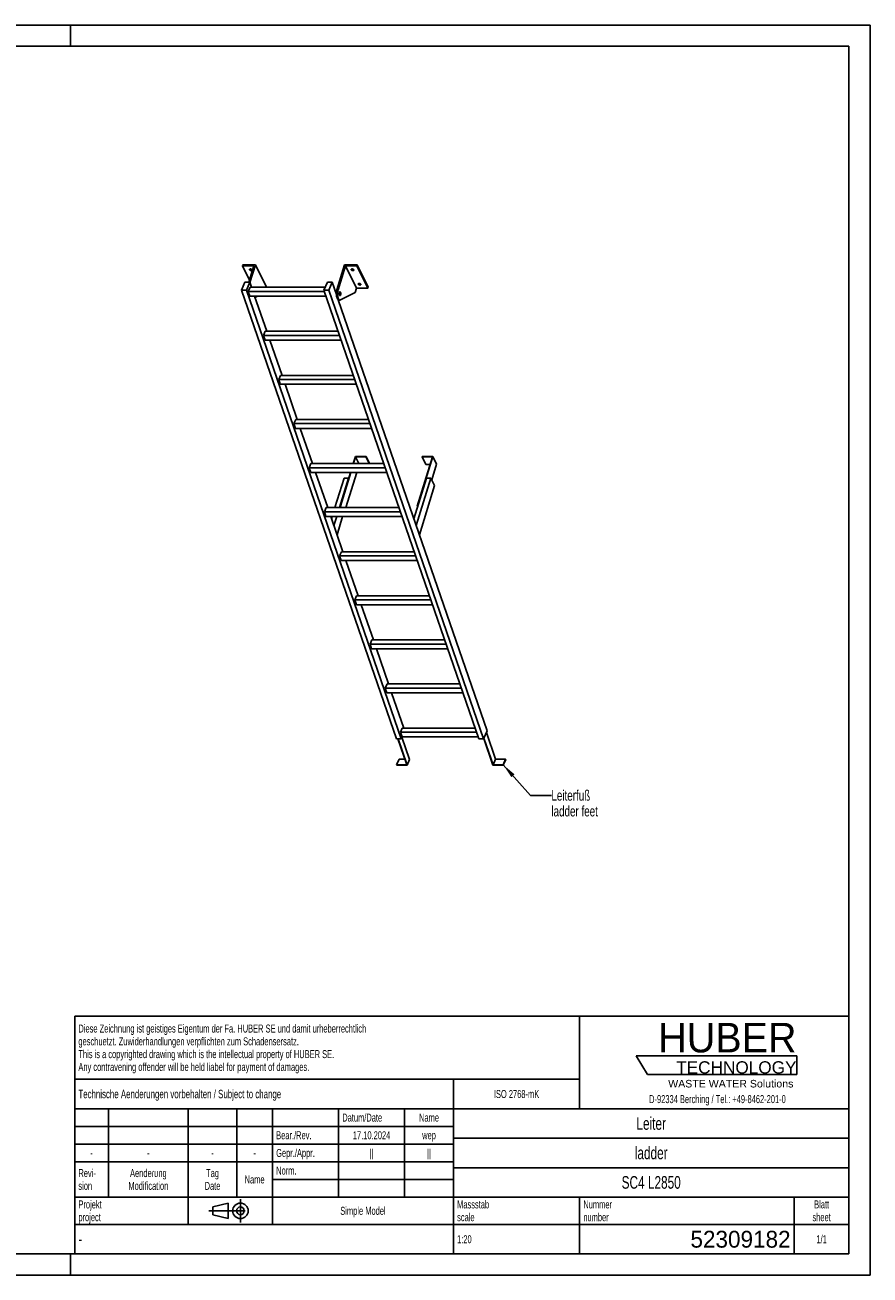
# Model space of a CAD drawing. Header units: millimetres. Extents: x 0 to 8400, y 0 to 5940.
# Tile 2 of 2: x 4384 to 8400, y 0 to 5940. Entities that reach past the tile are written whole.
import ezdxf

# ---------------------------------------------------------------- set-up
doc = ezdxf.new("R2010")
doc.units = ezdxf.units.MM
doc.header["$LTSCALE"] = 462
doc.linetypes.add('CENTER', pattern=[0.6, 0.375, -0.075, 0.075, -0.075])
doc.layers.get('0').update_dxf_attribs({"linetype": 'CONTINUOUS'})
for name, color, linetype in [('005_AXIS', 7, 'CONTINUOUS'), ('053_NOTES', 7, 'CONTINUOUS'), ('HUBER_Logo_BL1', 7, 'CONTINUOUS')]:
    doc.layers.add(name, color=color, linetype=linetype)
doc.styles.get("Standard").update_dxf_attribs({"font": 'txt', "width": 0.7})
doc.styles.add('TEXTSTYLE_2', font='txt')
doc.styles.add('TEXTSTYLE_3', font='arial.ttf')
doc.styles.add('TEXTSTYLE_5', font='txt', dxfattribs={"width": 0.8})
doc.styles.add('TEXTSTYLE_6', font='txt')
doc.dimstyles.get("Standard").update_dxf_attribs({"dimtxt": 50, "dimasz": 70, "dimexe": 2, "dimexo": 1, "dimtad": 1, "dimtxsty": 'Standard', "dimblk": '_FILLED', "dimblk1": '_FILLED', "dimblk2": '_FILLED', "dimcen": 0.09, "dimazin": 2, "dimtol": 1, "dimtp": 0.01, "dimtm": 0.01, "dimtfac": 1, "dimtofl": 0, "dimtmove": 0, "dimatfit": 3, "dimldrblk": '_FILLED', "dimfxl": 1, "dimtolj": 1, "dimarcsym": 0})

# ---------------------------------------------------------------- blocks, each defined once
blk = doc.blocks.new('HUBER_LOGO_BL1', base_point=(7675, 1007.5))
at = {"layer": 'HUBER_Logo_BL1', "color": 5, "linetype": 'Continuous'}
for p, q in [((8052.9, 1042), (7287.9, 1042)), ((7287.9, 1042), (7341.9, 952)), ((8052.9, 1042), (8052.9, 952)), ((7341.9, 952), (8052.9, 952))]:
    blk.add_line(p, q, dxfattribs=at)
at = {"layer": 'HUBER_Logo_BL1', "color": 2, "linetype": 'Continuous', "attachment_point": 3, "line_spacing_factor": 0.78}
for s, insert, char_height, width, style in [('HUBER\\P\\fArial;\\H58.5;TECHNOLOGY ', (8050.7, 1198.2), 140.4, 775.343, 'TEXTSTYLE_2'), ('WASTE WATER Solutions', (8036, 927.2), 36, 594.067, 'TEXTSTYLE_3')]:
    blk.add_mtext(s, dxfattribs=dict(at, insert=insert, char_height=char_height, width=width, style=style))
at = {"layer": 'HUBER_Logo_BL1', "color": 2, "linetype": 'Continuous', "insert": (7675, 854.8), "char_height": 38, "width": 1621.786, "attachment_point": 2, "line_spacing_factor": 0.96}
blk.add_mtext('D-92334 Berching / Tel.: +49-8462-201-0', dxfattribs=at)
blk = doc.blocks.new('PROJEKTIONSMETHODE_1_BL2', base_point=(5360, 305))
at = {"color": 2, "linetype": 'CENTER'}
for p, q in [((5407.7, 360), (5407.7, 250)), ((5257.3, 305), (5462.7, 305))]:
    blk.add_line(p, q, dxfattribs=at)
at = {"color": 2, "linetype": 'Continuous'}
for p, q in [((5275.7, 323.3), (5349, 341.7)), ((5275.7, 286.7), (5275.7, 323.3)), ((5349, 268.3), (5349, 341.7)), ((5275.7, 286.7), (5349, 268.3))]:
    blk.add_line(p, q, dxfattribs=at)
for radius in [36.7, 18.3]:
    blk.add_circle((5407.7, 305), radius, dxfattribs=at)
blk = doc.blocks.new('*T11')
at = {"color": 3, "linetype": 'Continuous'}
for p, q in [((0, 0), (3680, 0)), ((0, 0), (0, -1130)), ((2400, 0), (2400, -440)), ((3680, 0), (3680, -1130)), ((0, -300), (2400, -300)), ((1800, -300), (1800, -1130)), ((0, -440), (3680, -440)), ((160, -440), (160, -860)), ((540, -440), (540, -990)), ((770, -440), (770, -860)), ((940, -440), (940, -990)), ((1254, -440), (1254, -860)), ((1568, -440), (1568, -860)), ((0, -524), (1800, -524)), ((1800, -580), (3680, -580)), ((0, -608), (1800, -608)), ((0, -692), (1800, -692)), ((1800, -720), (3680, -720)), ((940, -776), (1800, -776)), ((0, -860), (3680, -860)), ((2400, -860), (2400, -1130)), ((3420, -860), (3420, -1130)), ((0, -990), (3680, -990)), ((0, -1130), (3680, -1130))]:
    blk.add_line(p, q, dxfattribs=at)
at = {"color": 2, "linetype": 'Continuous', "line_spacing_factor": 0.96}
for s, insert, char_height, width, attachment_point in [('Diese Zeichnung ist geistiges Eigentum der Fa. HUBER SE und damit urheberrechtlich \\Pgeschuetzt. Zuwiderhandlungen verpflichten zum Schadensersatz.\\PThis is a copyrighted drawing which is the intellectual property of HUBER SE.\\PAny contravening offender will be held liabel for payment of damages.', (17.5, -39.8), 38, 4429.714, 1), ('Technische Aenderungen vorbehalten / Subject to change', (17.5, -350), 40, 3049.524, 1), ('ISO 2768-mK', (2100, -351), 38, 665.905, 2), ('Datum/Date', (1271.5, -463), 38, 584.476, 1), ('Name', (1684, -463), 38, 253.333, 2), ('Leiter', (2740, -480), 60, 480, 2), ('Bear./Rev.', (957.5, -547), 38, 544.667, 1), ('17.10.2024', (1411, -547), 38, 546.476, 2), ('wep', (1684, -547), 38, 199.048, 2), ('-', (80, -631), 38, 68.762, 2), ('-', (350, -631), 38, 68.762, 2), ('-', (655, -631), 38, 68.762, 2), ('-', (855, -631), 38, 68.762, 2), ('Gepr./Appr.', (957.5, -631), 38, 598.952, 1), ('||', (1411, -631), 38, 101.333, 2), ('||', (1684, -631), 38, 101.333, 2), ('ladder', (2740, -620), 60, 502.857, 2), ('Revi-\\Psion', (17.5, -726.6), 38, 276.857, 1), ('Aenderung\\PModification', (350, -726.6), 38, 606.19, 2), ('Tag\\PDate', (655, -726.6), 38, 235.238, 2), ('Name', (855, -757), 38, 253.333, 2), ('Norm. ', (957.5, -715), 38, 351.048, 1), ('SC4 L2850', (2740, -760), 60, 851.429, 2), ('Projekt\\Pproject', (17.5, -875.6), 38, 367.333, 1), ('Massstab\\Pscale', (1817.5, -875.6), 38, 448.762, 1), ('Nummer\\Pnumber', (2417.5, -875.6), 38, 372.762, 1), ('Blatt\\Psheet', (3550, -875.6), 38, 275.048, 2), ('Simple Model', (1370, -906), 38, 656.857, 2), ('1:20', (1817.5, -1041), 38, 204.476, 1), ('1/1', (3550, -1041), 38, 159.238, 2)]:
    blk.add_mtext(s, dxfattribs=dict(at, insert=insert, char_height=char_height, width=width, attachment_point=attachment_point))
for s, insert, char_height, width, attachment_point, style in [('-', (17.5, -1035), 50, 36.667, 1, 'TEXTSTYLE_5'), ('52309182', (3402.5, -1020), 80, 1093.333, 3, 'TEXTSTYLE_6')]:
    blk.add_mtext(s, dxfattribs=dict(at, insert=insert, char_height=char_height, width=width, attachment_point=attachment_point, style=style))
blk = doc.blocks.new('_FILLED')
at = {"color": 0, "linetype": 'ByBlock'}
blk.add_solid([(0, 0), (-1, 0.143), (-1, -0.143)], dxfattribs=at)

msp = doc.modelspace()

# ---------------------------------------------------------------- linework, layer by layer
at = {"color": 7, "linetype": 'Continuous'}
for p, q in [((0, 5940), (8400, 5940)), ((8400, 0), (8400, 5940)), ((5472.109, 4795.332), (5417.766, 4795.332)), ((5472.109, 4795.332), (5448.184, 4717.91)), ((5453.056, 4715.792), (5479.088, 4800.032)), ((5866.224, 4681.75), (5902.776, 4800.032)), ((5906.85, 4795.332), (5871.75, 4681.75)), ((5958.707, 4689.658), (5906.85, 4795.332)), ((5961.192, 4795.332), (5906.85, 4795.332)), ((5412.69, 4680.091), (5429.298, 4717.91)), ((5429.298, 4717.91), (5452.324, 4717.91)), ((5452.324, 4717.91), (5435.717, 4680.091)), ((5444.818, 4674.084), (5453.558, 4693.989)), ((5460.585, 4693.989), (5452.324, 4717.91)), ((5810.244, 4693.989), (5453.558, 4693.989)), ((5530.945, 4694.358), (5530.831, 4693.989)), ((5804.141, 4680.091), (5820.749, 4717.91)), ((5820.749, 4717.91), (5843.775, 4717.91)), ((5843.775, 4717.91), (5827.168, 4680.091)), ((5863.759, 4660.042), (5843.775, 4717.91)), ((6149.054, 2547.751), (5412.69, 4680.091)), ((5435.717, 4680.091), (5412.69, 4680.091)), ((6172.08, 2547.751), (5435.717, 4680.091)), ((5452.569, 4651.639), (5444.818, 4674.084)), ((5806.215, 4674.084), (5444.818, 4674.084)), ((5452.569, 4651.639), (5813.967, 4651.639)), ((5532.929, 4484.496), (5475.21, 4651.639)), ((5488.636, 4651.639), (5477.247, 4645.738)), ((6540.505, 2547.751), (5804.141, 4680.091)), ((5827.168, 4680.091), (5804.141, 4680.091)), ((6563.531, 2547.751), (5827.168, 4680.091)), ((6580.139, 2585.569), (5872.804, 4633.849)), ((5952.506, 4669.592), (5883.212, 4633.694)), ((5958.707, 4689.658), (5952.506, 4669.592)), ((5958.707, 4689.658), (6013.049, 4689.658)), ((5875.375, 4633.101), (5880.901, 4633.101)), ((5517.162, 4464.591), (5525.903, 4484.496)), ((5878.56, 4464.591), (5517.162, 4464.591)), ((5524.913, 4442.146), (5517.162, 4464.591)), ((5871.686, 4484.496), (5525.903, 4484.496)), ((5524.913, 4442.146), (5886.311, 4442.146)), ((5605.274, 4275.003), (5547.554, 4442.146)), ((5589.507, 4255.098), (5598.247, 4275.003)), ((5597.258, 4232.652), (5589.507, 4255.098)), ((5950.904, 4255.098), (5589.507, 4255.098)), ((5597.258, 4232.652), (5958.656, 4232.652)), ((5944.031, 4275.003), (5598.247, 4275.003)), ((5677.618, 4065.51), (5619.899, 4232.652)), ((5670.592, 4065.51), (5661.851, 4045.605)), ((6023.249, 4045.605), (5661.851, 4045.605)), ((5669.602, 4023.159), (5661.851, 4045.605)), ((6016.375, 4065.51), (5670.592, 4065.51)), ((5669.602, 4023.159), (6031, 4023.159)), ((5749.963, 3856.016), (5692.243, 4023.159)), ((5953.919, 3888.735), (5943.808, 3856.016)), ((5945.65, 3856.016), (5955.277, 3887.168)), ((6004.577, 3888.735), (5953.919, 3888.735)), ((5955.277, 3887.168), (5970.564, 3856.016)), ((5955.277, 3887.168), (6004.093, 3887.168)), ((6004.093, 3887.168), (6004.577, 3888.735)), ((6004.093, 3887.168), (6019.38, 3856.016)), ((6004.577, 3888.735), (6020.633, 3856.016)), ((6320.017, 3887.168), (6247.881, 3653.737)), ((6249.724, 3653.737), (6322.343, 3888.735)), ((6271.685, 3888.735), (6271.201, 3887.168)), ((6271.201, 3887.168), (6288.588, 3851.737)), ((6271.201, 3887.168), (6320.017, 3887.168)), ((6322.343, 3888.735), (6271.685, 3888.735)), ((6322.343, 3888.735), (6339.731, 3853.303)), ((5742.936, 3856.016), (5734.196, 3836.112)), ((5741.947, 3813.666), (5734.196, 3836.112)), ((6095.593, 3836.112), (5734.196, 3836.112)), ((5741.947, 3813.666), (6103.345, 3813.666)), ((6088.72, 3856.016), (5742.936, 3856.016)), ((5822.307, 3646.523), (5764.588, 3813.666)), ((5930.721, 3813.666), (5881.299, 3653.737)), ((5883.141, 3653.737), (5932.563, 3813.666)), ((5909.249, 3646.523), (5960.9, 3813.666)), ((6288.588, 3851.737), (6309.068, 3851.737)), ((6316.804, 3779.111), (6339.731, 3853.303)), ((6291.796, 3786.903), (6232.048, 3593.56)), ((6312.98, 3786.903), (6243.228, 3561.185)), ((6258.183, 3517.88), (6330.368, 3751.471)), ((6312.98, 3786.903), (6291.796, 3786.903)), ((6330.368, 3751.471), (6312.98, 3786.903)), ((5815.281, 3646.523), (5806.54, 3626.619)), ((6167.938, 3626.619), (5806.54, 3626.619)), ((5814.291, 3604.173), (5806.54, 3626.619)), ((6161.064, 3646.523), (5815.281, 3646.523)), ((5881.299, 3653.737), (5884.839, 3646.523)), ((5881.299, 3653.737), (5883.141, 3653.737)), ((5883.141, 3653.737), (5886.681, 3646.523)), ((6247.881, 3653.737), (6249.577, 3650.282)), ((6247.881, 3653.737), (6249.724, 3653.737)), ((6249.724, 3653.737), (6250.289, 3652.585)), ((5814.291, 3604.173), (6175.689, 3604.173)), ((5894.652, 3437.03), (5836.932, 3604.173)), ((5887.625, 3437.03), (5878.885, 3417.126)), ((5886.636, 3394.68), (5878.885, 3417.126)), ((6240.282, 3417.126), (5878.885, 3417.126)), ((5886.636, 3394.68), (6248.034, 3394.68)), ((6233.409, 3437.03), (5887.625, 3437.03)), ((5966.996, 3227.537), (5909.277, 3394.68)), ((5959.97, 3227.537), (5951.229, 3207.633)), ((6312.627, 3207.633), (5951.229, 3207.633)), ((5958.98, 3185.187), (5951.229, 3207.633)), ((6305.753, 3227.537), (5959.97, 3227.537)), ((5958.98, 3185.187), (6320.378, 3185.187)), ((6039.341, 3018.044), (5981.621, 3185.187)), ((6032.314, 3018.044), (6023.574, 2998.14)), ((6384.971, 2998.14), (6023.574, 2998.14)), ((6031.325, 2975.694), (6023.574, 2998.14)), ((6031.325, 2975.694), (6392.723, 2975.694)), ((6378.098, 3018.044), (6032.314, 3018.044)), ((6111.685, 2808.551), (6053.966, 2975.694)), ((6104.659, 2808.551), (6095.918, 2788.646)), ((6450.442, 2808.551), (6104.659, 2808.551)), ((6457.316, 2788.646), (6095.918, 2788.646)), ((6103.669, 2766.201), (6095.918, 2788.646)), ((6103.669, 2766.201), (6465.067, 2766.201)), ((6184.03, 2599.058), (6126.31, 2766.201)), ((6177.003, 2599.058), (6168.263, 2579.153)), ((6529.66, 2579.153), (6168.263, 2579.153)), ((6176.014, 2556.708), (6168.263, 2579.153)), ((6176.014, 2556.708), (6172.08, 2547.751)), ((6211.826, 2449.745), (6175.384, 2555.273)), ((6176.014, 2556.708), (6537.412, 2556.708)), ((6522.787, 2599.058), (6177.003, 2599.058)), ((6580.139, 2585.569), (6563.531, 2547.751)), ((6620.26, 2451.241), (6576.631, 2577.581)), ((6172.08, 2547.751), (6149.054, 2547.751)), ((6155.32, 2547.751), (6197.813, 2424.702)), ((6200.172, 2423.205), (6157.162, 2547.751)), ((6563.531, 2547.751), (6540.505, 2547.751)), ((6563.946, 2548.694), (6607.281, 2423.205)), ((6608.606, 2424.702), (6564.977, 2551.042)), ((6161.572, 2451.241), (6149.918, 2424.702)), ((6188.648, 2451.241), (6161.572, 2451.241)), ((6211.826, 2449.745), (6200.172, 2423.205)), ((6620.26, 2451.241), (6608.606, 2424.702)), ((6668.155, 2451.241), (6620.26, 2451.241)), ((6668.155, 2451.241), (6656.501, 2424.702)), ((6668.672, 2449.745), (6657.018, 2423.205)), ((6668.672, 2449.745), (6668.155, 2451.241)), ((6149.918, 2424.702), (6150.434, 2423.205)), ((6197.813, 2424.702), (6149.918, 2424.702)), ((6150.434, 2423.205), (6200.172, 2423.205)), ((6607.281, 2423.205), (6657.018, 2423.205)), ((6656.501, 2424.702), (6608.606, 2424.702)), ((6657.018, 2423.205), (6656.501, 2424.702)), ((0, 0), (8400, 0))]:
    msp.add_line(p, q, dxfattribs=at)
at = {"color": 3, "linetype": 'Continuous'}
for p, q in [((8400, 5940), (0, 5940)), ((4600, 5940), (4600, 5840)), ((8400, 5940), (8400, 0)), ((4600, 0), (4600, 100)), ((8400, 0), (0, 0))]:
    msp.add_line(p, q, dxfattribs=at)
at = {"color": 5, "linetype": 'Continuous'}
for p, q in [((8300, 5840), (100, 5840)), ((8300, 100), (8300, 5840)), ((100, 100), (8300, 100))]:
    msp.add_line(p, q, dxfattribs=at)
at = {"color": 9, "linetype": 'Continuous'}
msp.add_line((5866.224, 4681.75), (5871.75, 4681.75), dxfattribs=at)
at = {"color": 7, "linetype": 'Continuous'}
for points, knots in [([(5866.224, 4681.75), (5865.494, 4679.389), (5864.379, 4674.299), (5863.613, 4666.34), (5863.704, 4658.133), (5864.648, 4650.304), (5866.135, 4644.332), (5867.748, 4640.249), (5869.051, 4637.761), (5870.48, 4635.754), (5872.018, 4634.263), (5873.654, 4633.323), (5874.822, 4633.101), (5875.375, 4633.101)], [0, 0, 0, 0, 0.13939916, 0.29280569, 0.45031518, 0.60153991, 0.73684016, 0.79611184, 0.84888332, 0.89492094, 0.93453063, 0.96882596, 1, 1, 1, 1]), ([(5871.75, 4681.75), (5871.021, 4679.389), (5869.906, 4674.299), (5869.139, 4666.34), (5869.231, 4658.133), (5870.174, 4650.304), (5871.662, 4644.332), (5873.274, 4640.249), (5874.578, 4637.761), (5876.006, 4635.754), (5877.544, 4634.263), (5879.181, 4633.323), (5880.349, 4633.101), (5880.901, 4633.101)], [0, 0, 0, 0, 0.13939916, 0.29280569, 0.45031518, 0.60153991, 0.73684016, 0.79611184, 0.84888332, 0.89492094, 0.93453063, 0.96882596, 1, 1, 1, 1]), ([(5880.901, 4633.101), (5881.095, 4633.101), (5881.895, 4633.152), (5882.674, 4633.415), (5883.212, 4633.694)], [0, 0, 0, 0, 0.24280271, 1, 1, 1, 1])]:
    msp.add_open_spline(points, degree=3, knots=knots, dxfattribs=at)
at = {"layer": '005_AXIS', "color": 7, "linetype": 'Continuous'}
for p, q in [((5419.219, 4800.032), (5417.766, 4795.332)), ((5417.766, 4795.332), (5451.111, 4727.383)), ((5479.088, 4800.032), (5419.219, 4800.032)), ((5530.945, 4694.358), (5479.088, 4800.032)), ((5962.645, 4800.032), (5902.776, 4800.032)), ((5962.645, 4800.032), (5961.192, 4795.332)), ((6013.049, 4689.658), (5961.192, 4795.332)), ((6014.502, 4694.358), (5962.645, 4800.032)), ((6014.502, 4694.358), (6013.049, 4689.658)), ((5864.069, 4670.601), (5860.112, 4670.601)), ((5880.901, 4670.601), (5878.798, 4670.601)), ((5880.901, 4655.601), (5878.798, 4655.601)), ((5900.345, 3786.903), (5856.964, 3646.523)), ((5921.529, 3786.903), (5878.149, 3646.523)), ((5900.345, 3786.903), (5921.529, 3786.903)), ((5922.094, 3785.751), (5921.529, 3786.903)), ((5843.877, 3604.173), (5840.597, 3593.56)), ((5865.062, 3604.173), (5851.777, 3561.185)), ((5866.732, 3517.88), (5893.398, 3604.173))]:
    msp.add_line(p, q, dxfattribs=at)
for points, knots in [([(5450.865, 4776.684), (5450.713, 4776.993), (5450.5, 4777.629), (5450.55, 4778.306), (5450.642, 4778.603)], [0, 0, 0, 0, 0.5259898, 1, 1, 1, 1]), ([(5450.642, 4778.603), (5450.766, 4779.004), (5451.322, 4779.796), (5452.699, 4780.495), (5454.455, 4780.787), (5456.445, 4780.66), (5458.474, 4780.133), (5460.34, 4779.257), (5461.855, 4778.122), (5462.599, 4777.172), (5462.839, 4776.684)], [0, 0, 0, 0, 0.08792798, 0.19150842, 0.31584215, 0.45699794, 0.60613596, 0.75253438, 0.88609216, 1, 1, 1, 1]), ([(5463.062, 4774.764), (5462.938, 4774.363), (5462.382, 4773.571), (5461.005, 4772.872), (5459.249, 4772.58), (5457.259, 4772.707), (5455.23, 4773.234), (5453.364, 4774.111), (5451.849, 4775.246), (5451.105, 4776.195), (5450.865, 4776.684)], [0, 0, 0, 0, 0.08792798, 0.19150842, 0.31584215, 0.45699794, 0.60613596, 0.75253438, 0.88609216, 1, 1, 1, 1]), ([(5462.234, 4777.592), (5461.468, 4777.375), (5459.743, 4777.248), (5457.174, 4777.729), (5454.781, 4778.782), (5453.429, 4779.86), (5452.919, 4780.472)], [0, 0, 0, 0, 0.23501097, 0.50003303, 0.76503684, 1, 1, 1, 1]), ([(5462.839, 4776.684), (5462.991, 4776.374), (5463.204, 4775.738), (5463.154, 4775.062), (5463.062, 4774.764)], [0, 0, 0, 0, 0.5259898, 1, 1, 1, 1]), ([(5934.422, 4776.684), (5934.27, 4776.993), (5934.057, 4777.629), (5934.107, 4778.306), (5934.199, 4778.603)], [0, 0, 0, 0, 0.5259898, 1, 1, 1, 1]), ([(5934.199, 4778.603), (5934.323, 4779.004), (5934.879, 4779.796), (5936.256, 4780.495), (5938.012, 4780.787), (5940.002, 4780.66), (5942.031, 4780.133), (5943.897, 4779.257), (5945.412, 4778.122), (5946.156, 4777.172), (5946.396, 4776.684)], [0, 0, 0, 0, 0.08792798, 0.19150842, 0.31584215, 0.45699794, 0.60613596, 0.75253438, 0.88609216, 1, 1, 1, 1]), ([(5946.619, 4774.764), (5946.495, 4774.363), (5945.939, 4773.571), (5944.562, 4772.872), (5942.806, 4772.58), (5940.816, 4772.707), (5938.787, 4773.234), (5936.921, 4774.111), (5935.406, 4775.246), (5934.662, 4776.195), (5934.422, 4776.684)], [0, 0, 0, 0, 0.08792798, 0.19150842, 0.31584215, 0.45699794, 0.60613596, 0.75253438, 0.88609216, 1, 1, 1, 1]), ([(5945.791, 4777.592), (5945.025, 4777.375), (5943.3, 4777.248), (5940.731, 4777.729), (5938.338, 4778.782), (5936.986, 4779.86), (5936.476, 4780.472)], [0, 0, 0, 0, 0.23501097, 0.50003303, 0.76503684, 1, 1, 1, 1]), ([(5946.396, 4776.684), (5946.548, 4776.374), (5946.761, 4775.738), (5946.711, 4775.062), (5946.619, 4774.764)], [0, 0, 0, 0, 0.5259898, 1, 1, 1, 1]), ([(5967.977, 4708.307), (5967.825, 4708.616), (5967.612, 4709.252), (5967.662, 4709.929), (5967.753, 4710.226)], [0, 0, 0, 0, 0.5259898, 1, 1, 1, 1]), ([(5967.753, 4710.226), (5967.877, 4710.627), (5968.434, 4711.419), (5969.811, 4712.118), (5971.567, 4712.41), (5973.557, 4712.283), (5975.585, 4711.756), (5977.451, 4710.88), (5978.967, 4709.745), (5979.711, 4708.795), (5979.951, 4708.307)], [0, 0, 0, 0, 0.08792798, 0.19150842, 0.31584215, 0.45699794, 0.60613596, 0.75253438, 0.88609216, 1, 1, 1, 1]), ([(5980.174, 4706.387), (5980.05, 4705.986), (5979.493, 4705.194), (5978.117, 4704.495), (5976.36, 4704.203), (5974.371, 4704.33), (5972.342, 4704.857), (5970.476, 4705.733), (5968.961, 4706.868), (5968.216, 4707.818), (5967.977, 4708.307)], [0, 0, 0, 0, 0.08792798, 0.19150842, 0.31584215, 0.45699794, 0.60613596, 0.75253438, 0.88609216, 1, 1, 1, 1]), ([(5979.345, 4709.215), (5978.579, 4708.998), (5976.855, 4708.871), (5974.285, 4709.352), (5971.893, 4710.405), (5970.541, 4711.483), (5970.031, 4712.095)], [0, 0, 0, 0, 0.23501097, 0.50003303, 0.76503684, 1, 1, 1, 1]), ([(5979.951, 4708.307), (5980.103, 4707.997), (5980.315, 4707.361), (5980.266, 4706.684), (5980.174, 4706.387)], [0, 0, 0, 0, 0.5259898, 1, 1, 1, 1]), ([(5880.901, 4672.351), (5880.713, 4672.351), (5880.311, 4672.266), (5879.758, 4671.912), (5879.245, 4671.356), (5878.574, 4670.293), (5877.921, 4668.535), (5877.433, 4666.074), (5877.246, 4663.341), (5877.378, 4660.586), (5877.817, 4658.062), (5878.336, 4656.52), (5878.662, 4655.855)], [0, 0, 0, 0, 0.03139335, 0.06653603, 0.10789217, 0.15653915, 0.27536244, 0.41788485, 0.57383793, 0.73088447, 0.87653105, 1, 1, 1, 1]), ([(5880.901, 4670.601), (5880.749, 4670.601), (5880.423, 4670.532), (5879.974, 4670.245), (5879.558, 4669.794), (5879.014, 4668.932), (5878.484, 4667.507), (5878.089, 4665.511), (5877.937, 4663.295), (5878.045, 4661.062), (5878.4, 4659.015), (5878.821, 4657.765), (5879.086, 4657.226)], [0, 0, 0, 0, 0.03139335, 0.066536, 0.10789211, 0.15653911, 0.27536242, 0.41788483, 0.57383791, 0.73088448, 0.87653101, 1, 1, 1, 1]), ([(5878.662, 4655.855), (5878.808, 4655.558), (5879.111, 4655.025), (5879.658, 4654.374), (5880.255, 4653.954), (5880.696, 4653.851), (5880.901, 4653.851)], [0, 0, 0, 0, 0.31594771, 0.58208422, 0.80455749, 1, 1, 1, 1]), ([(5879.086, 4657.226), (5879.204, 4656.985), (5879.45, 4656.553), (5879.893, 4656.025), (5880.377, 4655.685), (5880.735, 4655.601), (5880.901, 4655.601)], [0, 0, 0, 0, 0.31594818, 0.58208432, 0.80455751, 1, 1, 1, 1]), ([(5883.14, 4670.347), (5882.994, 4670.645), (5882.691, 4671.178), (5882.145, 4671.829), (5881.548, 4672.248), (5881.106, 4672.351), (5880.901, 4672.351)], [0, 0, 0, 0, 0.31594771, 0.58208422, 0.80455749, 1, 1, 1, 1]), ([(5882.717, 4668.976), (5882.598, 4669.217), (5882.353, 4669.65), (5881.909, 4670.178), (5881.426, 4670.518), (5881.068, 4670.601), (5880.901, 4670.601)], [0, 0, 0, 0, 0.31594818, 0.58208432, 0.80455751, 1, 1, 1, 1]), ([(5880.901, 4653.851), (5881.09, 4653.851), (5881.492, 4653.936), (5882.045, 4654.291), (5882.558, 4654.846), (5883.229, 4655.91), (5883.882, 4657.668), (5884.37, 4660.129), (5884.557, 4662.862), (5884.424, 4665.616), (5883.986, 4668.14), (5883.467, 4669.682), (5883.14, 4670.347)], [0, 0, 0, 0, 0.03139335, 0.06653603, 0.10789217, 0.15653915, 0.27536244, 0.41788485, 0.57383793, 0.73088447, 0.87653105, 1, 1, 1, 1]), ([(5880.901, 4655.601), (5881.054, 4655.601), (5881.38, 4655.67), (5881.828, 4655.957), (5882.244, 4656.408), (5882.788, 4657.27), (5883.318, 4658.696), (5883.714, 4660.691), (5883.865, 4662.907), (5883.758, 4665.14), (5883.402, 4667.187), (5882.981, 4668.437), (5882.717, 4668.976)], [0, 0, 0, 0, 0.03139335, 0.066536, 0.10789211, 0.15653911, 0.27536242, 0.41788483, 0.57383791, 0.73088448, 0.87653101, 1, 1, 1, 1])]:
    msp.add_open_spline(points, degree=3, knots=knots, dxfattribs=at)

# ---------------------------------------------------------------- block references
msp.add_blockref('*T11', (4620, 1230))
at = {"color": 2, "linetype": 'Continuous'}
msp.add_blockref('PROJEKTIONSMETHODE_1_BL2', (5360, 305), dxfattribs=at)
at = {"layer": 'HUBER_Logo_BL1'}
msp.add_blockref('HUBER_LOGO_BL1', (7674.994, 1007.484), dxfattribs=at)

# ---------------------------------------------------------------- texts
at = {"layer": '053_NOTES', "color": 2, "linetype": 'Continuous', "insert": (6885.598, 2304.146), "char_height": 50, "width": 566.07143, "attachment_point": 1, "line_spacing_factor": 0.9}
msp.add_mtext('Leiterfuß\\Pladder feet', dxfattribs=at)

# ---------------------------------------------------------------- leaders
at = {"layer": '053_NOTES', "color": 2, "linetype": 'Continuous', "annotation_type": 0, "has_hookline": 1, "hookline_direction": 1, "text_width": 356.502}
msp.add_leader([(6656.501, 2424.702), (6785.598, 2279.146), (6885.598, 2279.146)], dimstyle='Standard', override={"dimtad": 0}, dxfattribs=at)

doc.saveas('drawing.dxf')
